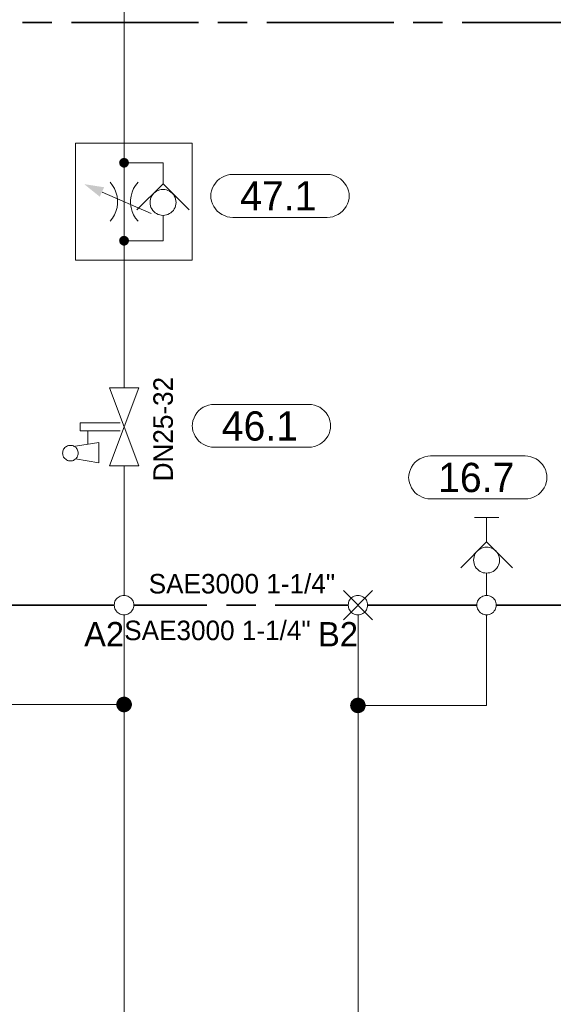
# Model space of a CAD drawing. Header units: millimetres. Extents: x 0 to 203, y 0 to 47.
# Tile 68 of 196: x 9.2 to 11.35, y 33.04 to 37.01. Entities that reach past the tile are written whole.
import ezdxf

# ---------------------------------------------------------------- set-up
doc = ezdxf.new("R2010")
doc.units = ezdxf.units.MM
for name, color, linetype in [('PDF_Geomertry', 7, 'Continuous'), ('PDF_Solid Fills', 7, 'Continuous'), ('PDF_Text', 7, 'Continuous')]:
    doc.layers.add(name, color=color, linetype=linetype)
doc.styles.add('PDF Arial', font='txt')

msp = doc.modelspace()

# ---------------------------------------------------------------- hatches: boundary and pattern name
at = {"layer": 'PDF_Solid Fills', "transparency": 33554559}
for points in [[(9.6224, 36.4374), (9.6126, 36.4549), (9.6146, 36.4554)], [(9.6224, 36.4374), (9.6146, 36.4554), (9.6168, 36.4563)], [(9.6224, 36.4374), (9.6168, 36.4563), (9.6196, 36.4568)], [(9.6224, 36.4374), (9.6196, 36.4568), (9.6224, 36.4568)], [(9.6224, 36.4374), (9.6243, 36.4568), (9.6271, 36.4563)], [(9.6224, 36.4374), (9.6224, 36.4568), (9.6243, 36.4568)], [(9.6224, 36.4374), (9.6271, 36.4563), (9.6299, 36.4554)], [(9.6224, 36.4374), (9.6299, 36.4554), (9.6321, 36.4549)], [(9.6224, 36.4374), (9.6021, 36.4374), (9.6029, 36.4401)], [(9.6224, 36.4374), (9.6029, 36.4346), (9.6021, 36.4374)], [(9.6224, 36.4374), (9.6029, 36.4424), (9.6043, 36.4451)], [(9.6224, 36.4374), (9.6029, 36.4401), (9.6029, 36.4424)], [(9.6224, 36.4374), (9.6029, 36.4326), (9.6029, 36.4346)], [(9.6224, 36.4374), (9.6043, 36.4299), (9.6029, 36.4326)], [(9.6224, 36.4374), (9.6043, 36.4451), (9.6049, 36.4471)], [(9.6224, 36.4374), (9.6049, 36.4276), (9.6043, 36.4299)], [(9.6224, 36.4374), (9.6049, 36.4471), (9.6062, 36.4493)], [(9.6224, 36.4374), (9.6062, 36.4257), (9.6049, 36.4276)], [(9.6224, 36.4374), (9.6062, 36.4493), (9.6085, 36.4513)], [(9.6224, 36.4374), (9.6085, 36.4235), (9.6062, 36.4257)], [(9.6224, 36.4374), (9.6085, 36.4513), (9.6104, 36.4526)], [(9.6224, 36.4374), (9.6104, 36.4221), (9.6085, 36.4235)], [(9.6224, 36.4374), (9.6104, 36.4526), (9.6126, 36.4549)], [(9.6224, 36.4374), (9.6126, 36.4207), (9.6104, 36.4221)], [(9.6224, 36.4374), (9.6146, 36.4193), (9.6126, 36.4207)], [(9.6224, 36.4374), (9.6168, 36.4188), (9.6146, 36.4193)], [(9.6224, 36.4374), (9.6196, 36.4179), (9.6168, 36.4188)], [(9.6224, 36.4374), (9.6224, 36.4179), (9.6196, 36.4179)], [(9.6224, 36.4374), (9.6321, 36.4549), (9.634, 36.4526)], [(9.6224, 36.4374), (9.634, 36.4526), (9.6362, 36.4513)], [(9.6224, 36.4374), (9.6362, 36.4513), (9.6376, 36.4493)], [(9.6224, 36.4374), (9.6376, 36.4493), (9.639, 36.4471)], [(9.6224, 36.4374), (9.639, 36.4471), (9.6404, 36.4451)], [(9.6224, 36.4374), (9.6404, 36.4451), (9.641, 36.4424)], [(9.6224, 36.4374), (9.641, 36.4424), (9.6418, 36.4401)], [(9.6224, 36.4374), (9.6418, 36.4401), (9.6418, 36.4374)], [(9.6224, 36.4374), (9.6243, 36.4179), (9.6224, 36.4179)], [(9.6224, 36.4374), (9.6271, 36.4188), (9.6243, 36.4179)], [(9.6224, 36.4374), (9.6299, 36.4193), (9.6271, 36.4188)], [(9.6224, 36.4374), (9.6321, 36.4207), (9.6299, 36.4193)], [(9.6224, 36.4374), (9.634, 36.4221), (9.6321, 36.4207)], [(9.6224, 36.4374), (9.6362, 36.4235), (9.634, 36.4221)], [(9.6224, 36.4374), (9.6376, 36.4257), (9.6362, 36.4235)], [(9.6224, 36.4374), (9.639, 36.4276), (9.6376, 36.4257)], [(9.6224, 36.4374), (9.6404, 36.4299), (9.639, 36.4276)], [(9.6224, 36.4374), (9.641, 36.4326), (9.6404, 36.4299)], [(9.6224, 36.4374), (9.6418, 36.4346), (9.641, 36.4326)], [(9.6224, 36.4374), (9.6418, 36.4374), (9.6418, 36.4346)], [(9.6224, 36.1229), (9.6085, 36.1368), (9.6104, 36.1388)], [(9.6224, 36.1229), (9.6104, 36.1388), (9.6126, 36.1401)], [(9.6224, 36.1229), (9.6126, 36.1401), (9.6146, 36.141)], [(9.6224, 36.1229), (9.6146, 36.141), (9.6168, 36.1424)], [(9.6224, 36.1229), (9.6168, 36.1424), (9.6196, 36.1424)], [(9.6224, 36.1229), (9.6196, 36.1424), (9.6224, 36.1429)], [(9.6224, 36.1229), (9.6224, 36.1429), (9.6243, 36.1424)], [(9.6224, 36.1229), (9.6271, 36.1424), (9.6299, 36.141)], [(9.6224, 36.1229), (9.6243, 36.1424), (9.6271, 36.1424)], [(9.6224, 36.1229), (9.6299, 36.141), (9.6321, 36.1401)], [(9.6224, 36.1229), (9.6321, 36.1401), (9.634, 36.1388)], [(9.6224, 36.1229), (9.634, 36.1388), (9.6362, 36.1368)], [(9.6224, 36.1229), (9.6021, 36.1229), (9.6029, 36.1257)], [(9.6224, 36.1229), (9.6029, 36.1207), (9.6021, 36.1229)], [(9.6224, 36.1229), (9.6029, 36.1285), (9.6043, 36.1304)], [(9.6224, 36.1229), (9.6029, 36.1257), (9.6029, 36.1285)], [(9.6224, 36.1229), (9.6029, 36.1179), (9.6029, 36.1207)], [(9.6224, 36.1229), (9.6043, 36.116), (9.6029, 36.1179)], [(9.6224, 36.1229), (9.6043, 36.1304), (9.6049, 36.1332)], [(9.6224, 36.1229), (9.6049, 36.1132), (9.6043, 36.116)], [(9.6224, 36.1229), (9.6049, 36.1332), (9.6062, 36.1354)], [(9.6224, 36.1229), (9.6062, 36.111), (9.6049, 36.1132)], [(9.6224, 36.1229), (9.6062, 36.1354), (9.6085, 36.1368)], [(9.6224, 36.1229), (9.6085, 36.109), (9.6062, 36.111)], [(9.6224, 36.1229), (9.6104, 36.1076), (9.6085, 36.109)], [(9.6224, 36.1229), (9.6126, 36.1063), (9.6104, 36.1076)], [(9.6224, 36.1229), (9.6146, 36.1049), (9.6126, 36.1063)], [(9.6224, 36.1229), (9.6168, 36.104), (9.6146, 36.1049)], [(9.6224, 36.1229), (9.6196, 36.1035), (9.6168, 36.104)], [(9.6224, 36.1229), (9.6224, 36.1035), (9.6196, 36.1035)], [(9.6224, 36.1229), (9.6362, 36.1368), (9.6376, 36.1354)], [(9.6224, 36.1229), (9.6376, 36.1354), (9.639, 36.1332)], [(9.6224, 36.1229), (9.639, 36.1332), (9.6404, 36.1304)], [(9.6224, 36.1229), (9.6404, 36.1304), (9.641, 36.1285)], [(9.6224, 36.1229), (9.641, 36.1285), (9.6418, 36.1257)], [(9.6224, 36.1229), (9.6418, 36.1257), (9.6418, 36.1229)], [(9.6224, 36.1229), (9.6243, 36.1035), (9.6224, 36.1035)], [(9.6224, 36.1229), (9.6271, 36.104), (9.6243, 36.1035)], [(9.6224, 36.1229), (9.6299, 36.1049), (9.6271, 36.104)], [(9.6224, 36.1229), (9.6321, 36.1063), (9.6299, 36.1049)], [(9.6224, 36.1229), (9.634, 36.1076), (9.6321, 36.1063)], [(9.6224, 36.1229), (9.6362, 36.109), (9.634, 36.1076)], [(9.6224, 36.1229), (9.6376, 36.111), (9.6362, 36.109)], [(9.6224, 36.1229), (9.639, 36.1132), (9.6376, 36.111)], [(9.6224, 36.1229), (9.6404, 36.116), (9.639, 36.1132)], [(9.6224, 36.1229), (9.641, 36.1179), (9.6404, 36.116)], [(9.6224, 36.1229), (9.6418, 36.1207), (9.641, 36.1179)], [(9.6224, 36.1229), (9.6418, 36.1229), (9.6418, 36.1207)], [(9.6224, 34.2526), (9.5951, 34.2687), (9.5974, 34.2721)], [(9.6224, 34.2526), (9.5974, 34.2721), (9.6001, 34.2749)], [(9.6224, 34.2526), (9.6001, 34.2749), (9.6029, 34.2776)], [(9.6224, 34.2526), (9.6029, 34.2776), (9.6062, 34.2799)], [(9.6224, 34.2526), (9.6062, 34.2799), (9.6099, 34.2818)], [(9.6224, 34.2526), (9.6099, 34.2818), (9.614, 34.2832)], [(9.6224, 34.2526), (9.614, 34.2832), (9.6182, 34.284)], [(9.6224, 34.2526), (9.6182, 34.284), (9.6224, 34.284)], [(9.6224, 34.2526), (9.6265, 34.284), (9.6299, 34.2832)], [(9.6224, 34.2526), (9.6224, 34.284), (9.6265, 34.284)], [(9.6224, 34.2526), (9.6299, 34.2832), (9.634, 34.2818)], [(9.6224, 34.2526), (9.634, 34.2818), (9.6376, 34.2799)], [(9.6224, 34.2526), (9.6376, 34.2799), (9.641, 34.2776)], [(9.6224, 34.2526), (9.641, 34.2776), (9.6446, 34.2749)], [(9.6224, 34.2526), (9.6446, 34.2749), (9.6474, 34.2721)], [(9.6224, 34.2526), (9.6474, 34.2721), (9.6493, 34.2687)], [(10.5654, 34.2485), (10.5432, 34.2707), (10.546, 34.2735)], [(10.5654, 34.2485), (10.546, 34.2735), (10.5493, 34.2763)], [(10.5654, 34.2485), (10.5493, 34.2763), (10.5529, 34.2776)], [(10.5654, 34.2485), (10.5529, 34.2776), (10.5571, 34.279)], [(10.5654, 34.2485), (10.5571, 34.279), (10.5613, 34.2799)], [(10.5654, 34.2485), (10.5613, 34.2799), (10.5654, 34.2804)], [(10.5654, 34.2485), (10.5654, 34.2804), (10.5696, 34.2799)], [(10.5654, 34.2485), (10.5696, 34.2799), (10.5729, 34.279)], [(10.5654, 34.2485), (10.5729, 34.279), (10.5771, 34.2776)], [(10.5654, 34.2485), (10.5771, 34.2776), (10.5807, 34.2763)], [(10.5654, 34.2485), (10.5807, 34.2763), (10.584, 34.2735)], [(10.5654, 34.2485), (10.584, 34.2735), (10.5876, 34.2707)], [(9.6224, 34.2526), (9.5904, 34.2526), (9.591, 34.2568)], [(9.6224, 34.2526), (9.591, 34.2485), (9.5904, 34.2526)], [(9.6224, 34.2526), (9.591, 34.2568), (9.5918, 34.261)], [(9.6224, 34.2526), (9.5918, 34.2443), (9.591, 34.2485)], [(9.6224, 34.2526), (9.5918, 34.261), (9.5932, 34.2646)], [(9.6224, 34.2526), (9.5932, 34.241), (9.5918, 34.2443)], [(9.6224, 34.2526), (9.5932, 34.2646), (9.5951, 34.2687)], [(9.6224, 34.2526), (9.5951, 34.2368), (9.5932, 34.241)], [(9.6224, 34.2526), (9.5974, 34.234), (9.5951, 34.2368)], [(9.6224, 34.2526), (9.6001, 34.2304), (9.5974, 34.234)], [(9.6224, 34.2526), (9.6029, 34.2276), (9.6001, 34.2304)], [(9.6224, 34.2526), (9.6062, 34.2257), (9.6029, 34.2276)], [(9.6224, 34.2526), (9.6099, 34.2235), (9.6062, 34.2257)], [(9.6224, 34.2526), (9.614, 34.2221), (9.6099, 34.2235)], [(9.6224, 34.2526), (9.6182, 34.2215), (9.614, 34.2221)], [(9.6224, 34.2526), (9.6224, 34.2215), (9.6182, 34.2215)], [(9.6224, 34.2526), (9.6493, 34.2687), (9.6515, 34.2646)], [(9.6224, 34.2526), (9.6515, 34.2646), (9.6521, 34.261)], [(9.6224, 34.2526), (9.6521, 34.261), (9.6535, 34.2568)], [(9.6224, 34.2526), (9.6535, 34.2568), (9.6535, 34.2526)], [(9.6224, 34.2526), (9.6265, 34.2215), (9.6224, 34.2215)], [(9.6224, 34.2526), (9.6299, 34.2221), (9.6265, 34.2215)], [(9.6224, 34.2526), (9.634, 34.2235), (9.6299, 34.2221)], [(9.6224, 34.2526), (9.6376, 34.2257), (9.634, 34.2235)], [(9.6224, 34.2526), (9.641, 34.2276), (9.6376, 34.2257)], [(9.6224, 34.2526), (9.6446, 34.2304), (9.641, 34.2276)], [(9.6224, 34.2526), (9.6474, 34.234), (9.6446, 34.2304)], [(9.6224, 34.2526), (9.6493, 34.2368), (9.6474, 34.234)], [(9.6224, 34.2526), (9.6515, 34.241), (9.6493, 34.2368)], [(9.6224, 34.2526), (9.6521, 34.2443), (9.6515, 34.241)], [(9.6224, 34.2526), (9.6535, 34.2485), (9.6521, 34.2443)], [(9.6224, 34.2526), (9.6535, 34.2526), (9.6535, 34.2485)], [(10.5654, 34.2485), (10.5335, 34.2485), (10.534, 34.2526)], [(10.5654, 34.2485), (10.534, 34.2451), (10.5335, 34.2485)], [(10.5654, 34.2485), (10.534, 34.2526), (10.5349, 34.2568)], [(10.5654, 34.2485), (10.5349, 34.241), (10.534, 34.2451)], [(10.5654, 34.2485), (10.5349, 34.2568), (10.5362, 34.261)], [(10.5654, 34.2485), (10.5362, 34.2368), (10.5349, 34.241)], [(10.5654, 34.2485), (10.5362, 34.261), (10.5376, 34.2646)], [(10.5654, 34.2485), (10.5376, 34.2332), (10.5362, 34.2368)], [(10.5654, 34.2485), (10.5376, 34.2646), (10.5404, 34.2679)], [(10.5654, 34.2485), (10.5404, 34.2299), (10.5376, 34.2332)], [(10.5654, 34.2485), (10.5404, 34.2679), (10.5432, 34.2707)], [(10.5654, 34.2485), (10.5432, 34.2263), (10.5404, 34.2299)], [(10.5654, 34.2485), (10.546, 34.2243), (10.5432, 34.2263)], [(10.5654, 34.2485), (10.5493, 34.2215), (10.546, 34.2243)], [(10.5654, 34.2485), (10.5529, 34.2201), (10.5493, 34.2215)], [(10.5654, 34.2485), (10.5571, 34.2187), (10.5529, 34.2201)], [(10.5654, 34.2485), (10.5613, 34.2179), (10.5571, 34.2187)], [(10.5654, 34.2485), (10.5654, 34.2174), (10.5613, 34.2179)], [(10.5654, 34.2485), (10.5876, 34.2707), (10.5904, 34.2679)], [(10.5654, 34.2485), (10.5904, 34.2679), (10.5924, 34.2646)], [(10.5654, 34.2485), (10.5924, 34.2646), (10.5937, 34.261)], [(10.5654, 34.2485), (10.5937, 34.261), (10.5951, 34.2568)], [(10.5654, 34.2485), (10.5951, 34.2568), (10.5965, 34.2526)], [(10.5654, 34.2485), (10.5965, 34.2526), (10.5965, 34.2485)], [(10.5654, 34.2485), (10.5696, 34.2179), (10.5654, 34.2174)], [(10.5654, 34.2485), (10.5729, 34.2187), (10.5696, 34.2179)], [(10.5654, 34.2485), (10.5771, 34.2201), (10.5729, 34.2187)], [(10.5654, 34.2485), (10.5807, 34.2215), (10.5771, 34.2201)], [(10.5654, 34.2485), (10.584, 34.2243), (10.5807, 34.2215)], [(10.5654, 34.2485), (10.5876, 34.2263), (10.584, 34.2243)], [(10.5654, 34.2485), (10.5904, 34.2299), (10.5876, 34.2263)], [(10.5654, 34.2485), (10.5924, 34.2332), (10.5904, 34.2299)], [(10.5654, 34.2485), (10.5937, 34.2368), (10.5924, 34.2332)], [(10.5654, 34.2485), (10.5951, 34.241), (10.5937, 34.2368)], [(10.5654, 34.2485), (10.5965, 34.2451), (10.5951, 34.241)], [(10.5654, 34.2485), (10.5965, 34.2485), (10.5965, 34.2451)]]:
    msp.add_hatch(color=256, dxfattribs=at).paths.add_polyline_path(points)

# ---------------------------------------------------------------- linework, layer by layer
at = {"layer": 'PDF_Geomertry', "lineweight": 15}
for points in [[(9.6224, 36.4374), (9.6224, 36.516), (9.6224, 37.5804), (9.6224, 37.7535)], [(9.7793, 36.3521), (9.7793, 36.3826), (9.7793, 36.4374), (9.6224, 36.4374), (9.6224, 36.1229), (9.7793, 36.1229), (9.7793, 36.2249)], [(9.566, 36.2021), (9.5757, 36.2138), (9.5835, 36.2276), (9.5896, 36.2415), (9.5937, 36.2568), (9.596, 36.2721), (9.596, 36.2882), (9.5937, 36.3035), (9.5896, 36.3188), (9.5835, 36.3332), (9.5757, 36.3465), (9.566, 36.359)], [(9.6785, 36.359), (9.6688, 36.3465), (9.6604, 36.3332), (9.6549, 36.3188), (9.6507, 36.3035), (9.6487, 36.2882), (9.6487, 36.2721), (9.6507, 36.2568), (9.6549, 36.2415), (9.6604, 36.2276), (9.6688, 36.2138), (9.6785, 36.2021)], [(9.6743, 36.2471), (9.7793, 36.3521), (9.884, 36.2471)], [(9.7321, 36.2332), (9.5335, 36.3193)], [(9.6224, 35.5299), (9.6224, 36.0443), (9.6224, 36.1229)], [(9.6062, 35.3568), (9.4451, 35.3568), (9.4451, 35.3882), (9.6062, 35.3882)], [(9.4765, 35.3021), (9.4765, 35.3568)], [(9.4257, 35.2429), (9.5201, 35.2271), (9.5201, 35.3096), (9.4257, 35.2943)], [(9.6224, 34.6929), (9.6224, 35.2151)], [(11.0349, 35.0068), (11.1326, 35.0068)], [(11.084, 34.909), (11.084, 35.0068)], [(11.1882, 34.804), (11.084, 34.909), (10.9793, 34.804)], [(11.084, 34.7826), (11.084, 34.7521), (11.084, 34.6929)], [(10.5063, 34.5943), (10.6243, 34.7124)], [(10.6243, 34.5943), (10.5063, 34.7124)], [(8.4043, 34.6146), (8.4043, 34.2526), (8.9896, 34.2526), (9.6224, 34.2526)], [(9.6224, 32.6299), (9.6224, 34.2526), (9.6224, 34.6146)], [(10.5654, 32.6299), (10.5654, 34.2485), (10.5654, 34.6146)], [(10.5654, 34.2485), (11.084, 34.2485), (11.084, 34.6146)]]:
    msp.add_lwpolyline(points, dxfattribs=at)
at = {"layer": 'PDF_Geomertry', "lineweight": 35}
for points in [[(9.2132, 37.0035), (9.3312, 37.0035)], [(9.4104, 37.0035), (9.9224, 37.0035)], [(10.0007, 37.0035), (10.1187, 37.0035)], [(10.1979, 37.0035), (10.7099, 37.0035)], [(10.7882, 37.0035), (10.9062, 37.0035)], [(10.9849, 37.0035), (11.4965, 37.0035)], [(9.0285, 34.6535), (9.5826, 34.6535)], [(9.6612, 34.6535), (9.9557, 34.6535)], [(10.0349, 34.6535), (10.1529, 34.6535)], [(10.2312, 34.6535), (10.5257, 34.6535)], [(10.6043, 34.6535), (11.0446, 34.6535)], [(11.1229, 34.6535), (11.614, 34.6535)]]:
    msp.add_lwpolyline(points, dxfattribs=at)
at = {"layer": 'PDF_Geomertry', "lineweight": 15}
for points in [[(9.4257, 36.0443), (9.8974, 36.0443), (9.8974, 36.516), (9.4257, 36.516), (9.4257, 36.0443)], [(10.441, 36.3901), (10.4529, 36.3896), (10.464, 36.3874), (10.4751, 36.3832), (10.4854, 36.3785), (10.4951, 36.3721), (10.5035, 36.3646), (10.5112, 36.3554), (10.5182, 36.3457), (10.5229, 36.336), (10.5265, 36.3249), (10.5293, 36.3132), (10.5299, 36.3021), (10.5299, 36.3054), (10.5293, 36.2943), (10.5265, 36.2832), (10.5229, 36.2721), (10.5182, 36.2618), (10.5112, 36.2521), (10.5035, 36.2429), (10.4951, 36.2354), (10.4854, 36.229), (10.4751, 36.2243), (10.464, 36.2201), (10.4529, 36.2179), (10.441, 36.2174), (10.0604, 36.2174), (10.0487, 36.2179), (10.0376, 36.2201), (10.0265, 36.2243), (10.016, 36.229), (10.0063, 36.2354), (9.9979, 36.2429), (9.9904, 36.2521), (9.9835, 36.2618), (9.9785, 36.2721), (9.9751, 36.2832), (9.9724, 36.2943), (9.9715, 36.3054), (9.9715, 36.3021), (9.9724, 36.3132), (9.9751, 36.3249), (9.9785, 36.336), (9.9835, 36.3457), (9.9904, 36.3554), (9.9979, 36.3646), (10.0063, 36.3721), (10.016, 36.3785), (10.0265, 36.3832), (10.0376, 36.3874), (10.0487, 36.3896), (10.0604, 36.3901), (10.441, 36.3901)], [(9.8321, 36.2776), (9.8312, 36.2846), (9.8299, 36.291), (9.8279, 36.2979), (9.8243, 36.304), (9.821, 36.3096), (9.816, 36.3146), (9.8113, 36.3193), (9.8057, 36.3229), (9.7993, 36.3263), (9.7932, 36.3285), (9.7862, 36.3299), (9.7793, 36.3299), (9.7724, 36.3299), (9.766, 36.3285), (9.759, 36.3263), (9.7529, 36.3229), (9.7474, 36.3193), (9.7424, 36.3146), (9.7376, 36.3096), (9.734, 36.304), (9.7307, 36.2979), (9.7285, 36.291), (9.7271, 36.2846), (9.7271, 36.2776), (9.7271, 36.2707), (9.7285, 36.2638), (9.7307, 36.2576), (9.734, 36.2513), (9.7376, 36.2457), (9.7424, 36.241), (9.7474, 36.236), (9.7529, 36.2326), (9.759, 36.229), (9.766, 36.2271), (9.7724, 36.2257), (9.7793, 36.2249), (9.7862, 36.2257), (9.7932, 36.2271), (9.7993, 36.229), (9.8057, 36.2326), (9.8113, 36.236), (9.816, 36.241), (9.821, 36.2457), (9.8243, 36.2513), (9.8279, 36.2576), (9.8299, 36.2638), (9.8312, 36.2707), (9.8321, 36.2776)], [(9.5632, 35.2151), (9.6812, 35.5299), (9.5632, 35.5299), (9.6812, 35.2151), (9.5632, 35.2151)], [(10.3668, 35.4632), (10.3785, 35.4624), (10.3896, 35.4596), (10.4007, 35.4563), (10.4112, 35.4513), (10.4201, 35.4451), (10.4293, 35.4374), (10.4368, 35.4285), (10.4432, 35.4188), (10.4487, 35.4082), (10.4521, 35.3971), (10.4543, 35.386), (10.4549, 35.3749), (10.4549, 35.3785), (10.4543, 35.3674), (10.4521, 35.3554), (10.4487, 35.3443), (10.4432, 35.3346), (10.4368, 35.3249), (10.4293, 35.316), (10.4201, 35.3082), (10.4112, 35.3021), (10.4007, 35.2971), (10.3896, 35.2929), (10.3785, 35.291), (10.3668, 35.2901), (9.9854, 35.2901), (9.9743, 35.291), (9.9626, 35.2929), (9.9515, 35.2971), (9.941, 35.3021), (9.9321, 35.3082), (9.9229, 35.316), (9.9154, 35.3249), (9.909, 35.3346), (9.9043, 35.3443), (9.9001, 35.3554), (9.8979, 35.3674), (9.8974, 35.3785), (9.8974, 35.3749), (9.8979, 35.386), (9.9001, 35.3971), (9.9043, 35.4082), (9.909, 35.4188), (9.9154, 35.4285), (9.9229, 35.4374), (9.9321, 35.4451), (9.941, 35.4513), (9.9515, 35.4563), (9.9626, 35.4596), (9.9743, 35.4624), (9.9854, 35.4632), (10.3668, 35.4632)], [(9.4376, 35.2665), (9.4368, 35.2707), (9.4363, 35.2749), (9.4349, 35.2785), (9.4335, 35.2826), (9.4307, 35.2854), (9.4285, 35.2888), (9.4251, 35.2915), (9.4215, 35.2938), (9.4182, 35.2957), (9.414, 35.2971), (9.4099, 35.2979), (9.4062, 35.2979), (9.4021, 35.2979), (9.3979, 35.2971), (9.3938, 35.2957), (9.3904, 35.2938), (9.3868, 35.2915), (9.384, 35.2888), (9.3813, 35.2854), (9.3785, 35.2826), (9.3771, 35.2785), (9.3757, 35.2749), (9.3751, 35.2707), (9.3743, 35.2665), (9.3751, 35.2624), (9.3757, 35.2582), (9.3771, 35.2549), (9.3785, 35.2507), (9.3813, 35.2471), (9.384, 35.2443), (9.3868, 35.2415), (9.3904, 35.2396), (9.3938, 35.2374), (9.3979, 35.236), (9.4021, 35.2354), (9.4062, 35.2354), (9.4099, 35.2354), (9.414, 35.236), (9.4182, 35.2374), (9.4215, 35.2396), (9.4251, 35.2415), (9.4285, 35.2443), (9.4307, 35.2471), (9.4335, 35.2507), (9.4349, 35.2549), (9.4363, 35.2582), (9.4368, 35.2624), (9.4376, 35.2665)], [(11.239, 35.2549), (11.2507, 35.254), (11.2618, 35.2521), (11.2729, 35.2479), (11.2835, 35.2429), (11.2932, 35.2368), (11.3015, 35.229), (11.309, 35.2201), (11.3154, 35.2104), (11.321, 35.1999), (11.3243, 35.1896), (11.3265, 35.1776), (11.3271, 35.1665), (11.3271, 35.1701), (11.3265, 35.159), (11.3243, 35.1471), (11.321, 35.1368), (11.3154, 35.1263), (11.309, 35.1165), (11.3015, 35.1076), (11.2932, 35.0999), (11.2835, 35.0937), (11.2729, 35.0888), (11.2618, 35.0846), (11.2507, 35.0826), (11.239, 35.0818), (10.8576, 35.0818), (10.8465, 35.0826), (10.8349, 35.0846), (10.8237, 35.0888), (10.814, 35.0937), (10.8043, 35.0999), (10.7951, 35.1076), (10.7876, 35.1165), (10.7812, 35.1263), (10.7765, 35.1368), (10.7724, 35.1471), (10.7701, 35.159), (10.7696, 35.1701), (10.7696, 35.1665), (10.7701, 35.1776), (10.7724, 35.1896), (10.7765, 35.1999), (10.7812, 35.2104), (10.7876, 35.2201), (10.7951, 35.229), (10.8043, 35.2368), (10.814, 35.2429), (10.8237, 35.2479), (10.8349, 35.2521), (10.8465, 35.254), (10.8576, 35.2549), (11.239, 35.2549)], [(11.1362, 34.8346), (11.1354, 34.8415), (11.134, 34.8485), (11.1321, 34.8549), (11.1293, 34.861), (11.1251, 34.8665), (11.121, 34.8721), (11.1154, 34.8763), (11.1099, 34.8804), (11.1035, 34.8832), (11.0974, 34.8854), (11.0904, 34.8868), (11.084, 34.8874), (11.0771, 34.8868), (11.0701, 34.8854), (11.064, 34.8832), (11.0576, 34.8804), (11.0521, 34.8763), (11.0465, 34.8721), (11.0424, 34.8665), (11.0382, 34.861), (11.0354, 34.8549), (11.0335, 34.8485), (11.0321, 34.8415), (11.0312, 34.8346), (11.0321, 34.8276), (11.0335, 34.8215), (11.0354, 34.8146), (11.0382, 34.809), (11.0424, 34.8026), (11.0465, 34.7979), (11.0521, 34.7929), (11.0576, 34.7896), (11.064, 34.7868), (11.0701, 34.784), (11.0771, 34.7832), (11.084, 34.7826), (11.0904, 34.7832), (11.0974, 34.784), (11.1035, 34.7868), (11.1099, 34.7896), (11.1154, 34.7929), (11.121, 34.7979), (11.1251, 34.8026), (11.1293, 34.809), (11.1321, 34.8146), (11.134, 34.8215), (11.1354, 34.8276), (11.1362, 34.8346)], [(9.6612, 34.6535), (9.6612, 34.659), (9.6599, 34.6638), (9.6585, 34.6688), (9.6562, 34.6735), (9.6535, 34.6776), (9.6501, 34.6813), (9.646, 34.6846), (9.6418, 34.6874), (9.6368, 34.6901), (9.6321, 34.6915), (9.6271, 34.6924), (9.6224, 34.6929), (9.6168, 34.6924), (9.6118, 34.6915), (9.6071, 34.6901), (9.6021, 34.6874), (9.5979, 34.6846), (9.5946, 34.6813), (9.591, 34.6776), (9.5882, 34.6735), (9.5854, 34.6688), (9.584, 34.6638), (9.5835, 34.659), (9.5826, 34.6535), (9.5835, 34.6485), (9.584, 34.6437), (9.5854, 34.6388), (9.5882, 34.634), (9.591, 34.6299), (9.5946, 34.6257), (9.5979, 34.6221), (9.6021, 34.6193), (9.6071, 34.6174), (9.6118, 34.616), (9.6168, 34.6146), (9.6224, 34.6146), (9.6271, 34.6146), (9.6321, 34.616), (9.6368, 34.6174), (9.6418, 34.6193), (9.646, 34.6221), (9.6501, 34.6257), (9.6535, 34.6299), (9.6562, 34.634), (9.6585, 34.6388), (9.6599, 34.6437), (9.6612, 34.6485), (9.6612, 34.6535)], [(10.6043, 34.6535), (10.6043, 34.659), (10.6029, 34.6638), (10.6015, 34.6688), (10.5993, 34.6735), (10.5965, 34.6776), (10.5932, 34.6813), (10.589, 34.6846), (10.5849, 34.6874), (10.5799, 34.6901), (10.5751, 34.6915), (10.5701, 34.6924), (10.5654, 34.6929), (10.5599, 34.6924), (10.5549, 34.6915), (10.5501, 34.6901), (10.5451, 34.6874), (10.541, 34.6846), (10.5376, 34.6813), (10.534, 34.6776), (10.5312, 34.6735), (10.5285, 34.6688), (10.5271, 34.6638), (10.5265, 34.659), (10.5257, 34.6535), (10.5265, 34.6485), (10.5271, 34.6437), (10.5285, 34.6388), (10.5312, 34.634), (10.534, 34.6299), (10.5376, 34.6257), (10.541, 34.6221), (10.5451, 34.6193), (10.5501, 34.6174), (10.5549, 34.616), (10.5599, 34.6146), (10.5654, 34.6146), (10.5701, 34.6146), (10.5751, 34.616), (10.5799, 34.6174), (10.5849, 34.6193), (10.589, 34.6221), (10.5932, 34.6257), (10.5965, 34.6299), (10.5993, 34.634), (10.6015, 34.6388), (10.6029, 34.6437), (10.6043, 34.6485), (10.6043, 34.6535)], [(11.1229, 34.6535), (11.1229, 34.659), (11.1215, 34.6638), (11.1201, 34.6688), (11.1182, 34.6735), (11.1146, 34.6776), (11.1118, 34.6813), (11.1076, 34.6846), (11.1035, 34.6874), (11.0987, 34.6901), (11.0937, 34.6915), (11.089, 34.6924), (11.084, 34.6929), (11.0785, 34.6924), (11.0737, 34.6915), (11.0688, 34.6901), (11.064, 34.6874), (11.0599, 34.6846), (11.0562, 34.6813), (11.0529, 34.6776), (11.0501, 34.6735), (11.0474, 34.6688), (11.046, 34.6638), (11.0446, 34.659), (11.0446, 34.6535), (11.0446, 34.6485), (11.046, 34.6437), (11.0474, 34.6388), (11.0501, 34.634), (11.0529, 34.6299), (11.0562, 34.6257), (11.0599, 34.6221), (11.064, 34.6193), (11.0688, 34.6174), (11.0737, 34.616), (11.0785, 34.6146), (11.084, 34.6146), (11.089, 34.6146), (11.0937, 34.616), (11.0987, 34.6174), (11.1035, 34.6193), (11.1076, 34.6221), (11.1118, 34.6257), (11.1146, 34.6299), (11.1182, 34.634), (11.1201, 34.6388), (11.1215, 34.6437), (11.1229, 34.6485), (11.1229, 34.6535)]]:
    msp.add_lwpolyline(points, close=True, dxfattribs=at)
at = {"layer": 'PDF_Geomertry', "lineweight": 0}
for points in [[(9.6126, 36.4374), (9.6126, 36.436), (9.6126, 36.4346), (9.6132, 36.434), (9.614, 36.4326), (9.6146, 36.4313), (9.6154, 36.4304), (9.616, 36.4299), (9.6174, 36.429), (9.6182, 36.4285), (9.6196, 36.4276), (9.621, 36.4276), (9.6224, 36.4276), (9.6237, 36.4276), (9.6243, 36.4276), (9.6257, 36.4285), (9.6271, 36.429), (9.6279, 36.4299), (9.6293, 36.4304), (9.6299, 36.4313), (9.6307, 36.4326), (9.6313, 36.434), (9.6313, 36.4346), (9.6321, 36.436), (9.6321, 36.4374), (9.6321, 36.4387), (9.6313, 36.4401), (9.6313, 36.441), (9.6307, 36.4424), (9.6299, 36.4438), (9.6293, 36.4443), (9.6279, 36.4451), (9.6271, 36.4457), (9.6257, 36.4465), (9.6243, 36.4471), (9.6237, 36.4471), (9.6224, 36.4471), (9.621, 36.4471), (9.6196, 36.4471), (9.6182, 36.4465), (9.6174, 36.4457), (9.616, 36.4451), (9.6154, 36.4443), (9.6146, 36.4438), (9.614, 36.4424), (9.6132, 36.441), (9.6126, 36.4401), (9.6126, 36.4387), (9.6126, 36.4374)], [(9.6126, 36.1229), (9.6126, 36.1221), (9.6126, 36.1207), (9.6132, 36.1193), (9.614, 36.1179), (9.6146, 36.1174), (9.6154, 36.116), (9.616, 36.1151), (9.6174, 36.1146), (9.6182, 36.1138), (9.6196, 36.1138), (9.621, 36.1132), (9.6224, 36.1132), (9.6237, 36.1132), (9.6243, 36.1138), (9.6257, 36.1138), (9.6271, 36.1146), (9.6279, 36.1151), (9.6293, 36.116), (9.6299, 36.1174), (9.6307, 36.1179), (9.6313, 36.1193), (9.6313, 36.1207), (9.6321, 36.1221), (9.6321, 36.1229), (9.6321, 36.1243), (9.6313, 36.1257), (9.6313, 36.1271), (9.6307, 36.1276), (9.6299, 36.129), (9.6293, 36.1299), (9.6279, 36.1313), (9.6271, 36.1318), (9.6257, 36.1318), (9.6243, 36.1326), (9.6237, 36.1326), (9.6224, 36.1332), (9.621, 36.1326), (9.6196, 36.1326), (9.6182, 36.1318), (9.6174, 36.1318), (9.616, 36.1313), (9.6154, 36.1299), (9.6146, 36.129), (9.614, 36.1276), (9.6132, 36.1271), (9.6126, 36.1257), (9.6126, 36.1243), (9.6126, 36.1229)], [(9.6062, 34.2526), (9.6062, 34.2507), (9.6071, 34.2485), (9.6076, 34.2465), (9.6085, 34.2451), (9.6099, 34.2429), (9.6112, 34.2415), (9.6126, 34.2401), (9.614, 34.2396), (9.616, 34.2382), (9.6182, 34.2374), (9.6201, 34.2374), (9.6224, 34.2368), (9.6243, 34.2374), (9.6265, 34.2374), (9.6279, 34.2382), (9.6299, 34.2396), (9.6321, 34.2401), (9.6335, 34.2415), (9.6349, 34.2429), (9.6354, 34.2451), (9.6368, 34.2465), (9.6376, 34.2485), (9.6376, 34.2507), (9.6376, 34.2526), (9.6376, 34.2549), (9.6376, 34.2568), (9.6368, 34.259), (9.6354, 34.2604), (9.6349, 34.2624), (9.6335, 34.2638), (9.6321, 34.2651), (9.6299, 34.2665), (9.6279, 34.2674), (9.6265, 34.2679), (9.6243, 34.2687), (9.6224, 34.2687), (9.6201, 34.2687), (9.6182, 34.2679), (9.616, 34.2674), (9.614, 34.2665), (9.6126, 34.2651), (9.6112, 34.2638), (9.6099, 34.2624), (9.6085, 34.2604), (9.6076, 34.259), (9.6071, 34.2568), (9.6062, 34.2549), (9.6062, 34.2526)], [(10.5493, 34.2485), (10.5493, 34.2471), (10.5501, 34.2451), (10.5507, 34.2429), (10.5515, 34.241), (10.5529, 34.2396), (10.5543, 34.2374), (10.5557, 34.2368), (10.5571, 34.2354), (10.559, 34.2346), (10.5613, 34.234), (10.5632, 34.2332), (10.5654, 34.2332), (10.5674, 34.2332), (10.5696, 34.234), (10.571, 34.2346), (10.5729, 34.2354), (10.5743, 34.2368), (10.5765, 34.2374), (10.5779, 34.2396), (10.5785, 34.241), (10.5799, 34.2429), (10.5807, 34.2451), (10.5807, 34.2471), (10.5807, 34.2485), (10.5807, 34.2507), (10.5807, 34.2526), (10.5799, 34.2549), (10.5785, 34.2568), (10.5779, 34.2582), (10.5765, 34.2596), (10.5743, 34.261), (10.5729, 34.2624), (10.571, 34.2632), (10.5696, 34.2638), (10.5674, 34.2646), (10.5654, 34.2646), (10.5632, 34.2646), (10.5613, 34.2638), (10.559, 34.2632), (10.5571, 34.2624), (10.5557, 34.261), (10.5543, 34.2596), (10.5529, 34.2582), (10.5515, 34.2568), (10.5507, 34.2549), (10.5501, 34.2526), (10.5493, 34.2507), (10.5493, 34.2485)]]:
    msp.add_lwpolyline(points, close=True, dxfattribs=at)
at = {"layer": 'PDF_Solid Fills', "transparency": 33554559}
msp.add_solid([(9.5243, 36.3007), (9.5418, 36.3388), (9.5243, 36.3007), (9.4613, 36.3513)], dxfattribs=at)

# ---------------------------------------------------------------- texts
at = {"layer": 'PDF_Text', "attachment_point": 7, "style": 'PDF Arial'}
for s, insert, char_height in [('47.1', (10.0904, 36.2451), 0.11811), ('46.1', (10.016, 35.3154), 0.11811), ('16.7', (10.8882, 35.1076), 0.11811), ('SAE3000 1-1/4"', (9.7215, 34.6993), 0.07874), ('A2', (9.4613, 34.4868), 0.09843), ('SAE3000 1-1/4"', (9.6229, 34.511), 0.07874), ('B2', (10.4043, 34.4868), 0.09843)]:
    msp.add_mtext(s, dxfattribs=dict(at, insert=insert, char_height=char_height))
at = {"layer": 'PDF_Text', "insert": (9.8201, 35.1526), "char_height": 0.07874, "attachment_point": 7, "rotation": 90, "style": 'PDF Arial'}
msp.add_mtext('DN25-32', dxfattribs=at)

doc.saveas('drawing.dxf')
